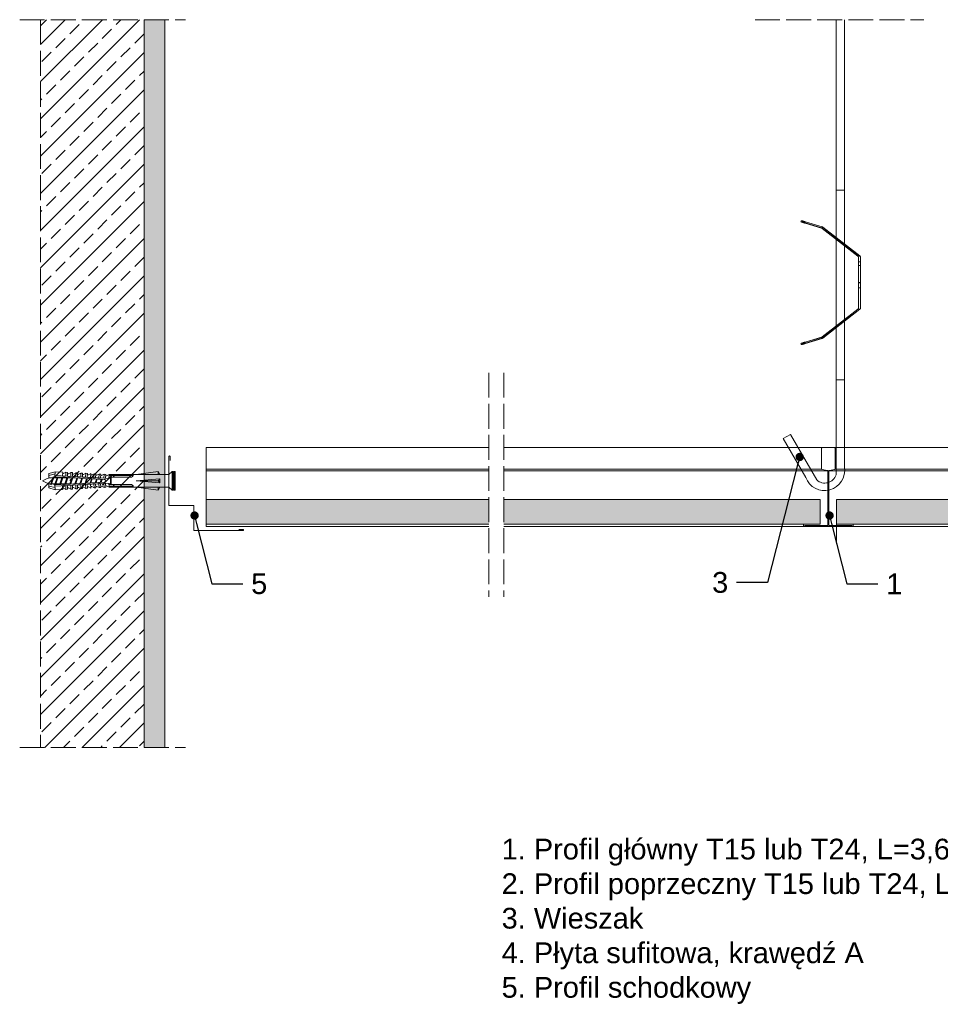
# Model space of a CAD drawing. Header units: millimetres. Extents: x -276 to 514, y -665 to -190.
# Tile 1 of 2: x -276 to 168, y -665 to -190. Entities that reach past the tile are written whole.
import ezdxf
from ezdxf import colors
from ezdxf.entities.mleader import LeaderData, LeaderLine
from ezdxf.math import Vec2, Vec3

# ---------------------------------------------------------------- set-up
doc = ezdxf.new("R2010")
doc.units = ezdxf.units.MM
doc.linetypes.add('ACAD_ISO02W100', pattern=[15, 12, -3])
doc.layers.get('0').update_dxf_attribs({"lineweight": 5})
for name, color, linetype, lineweight in [('_RIGIPS AKCESORIA', 7, 'Continuous', 5), ('_RIGIPS G-K', 7, 'Continuous', 9), ('_RIGIPS PROFIL', 7, 'Continuous', 9), ('_RIGIPS PŁYTA', 7, 'Continuous', 9), ('KRESKOWANIE', 7, 'Continuous', 9), ('PRZERYWANA', 7, 'ACAD_ISO02W100', 9), ('wełna', 7, 'BATTING', 5)]:
    doc.layers.add(name, color=color, linetype=linetype, lineweight=lineweight)
doc.styles.get("Standard").update_dxf_attribs({"font": 'arial.ttf'})
doc.linetypes.add('BATTING', pattern='A,0.00254,-2.54,[134,ltypeshp.shx,S=2.54,R=0,X=-2.54,Y=0],-5.08,[134,ltypeshp.shx,S=2.54,R=180,X=2.54,Y=0],-2.54', length=10.16254)

# ---------------------------------------------------------------- blocks, each defined once
blk = doc.blocks.new('T24')
at = {"layer": '_RIGIPS PROFIL'}
for p, q in [((302.61, -139.67), (302.61, -129.54)), ((302.81, -129.34), (308.91, -129.34)), ((309.11, -129.54), (309.11, -139.67)), ((305.45, -140.31), (302.78, -139.87)), ((305.61, -140.51), (305.61, -166.64)), ((306.11, -140.51), (306.11, -166.64)), ((308.95, -139.87), (306.28, -140.31)), ((293.86, -167.24), (293.86, -166.44)), ((293.96, -166.34), (294.86, -166.34)), ((293.96, -167.34), (317.76, -167.34)), ((294.36, -166.84), (305.41, -166.84)), ((306.31, -166.84), (317.36, -166.84)), ((317.76, -166.34), (316.86, -166.34)), ((317.86, -167.24), (317.86, -166.44))]:
    blk.add_line(p, q, dxfattribs=at)
for centre, radius, start, end in [((302.81, -129.54), 0.2, 90, 180), ((308.91, -129.54), 0.2, 0, 90), ((302.81, -139.67), 0.2, 180, 260.5377), ((305.41, -140.51), 0.2, 0, 80.5377), ((306.31, -140.51), 0.2, 99.4623, 180), ((308.91, -139.67), 0.2, 279.4623, 0), ((293.96, -166.44), 0.1, 90, 180), ((293.96, -167.24), 0.1, 180, 270), ((305.41, -166.64), 0.2, 270, 0), ((306.31, -166.64), 0.2, 180, 270), ((317.76, -166.44), 0.1, 0, 90), ((317.76, -167.24), 0.1, 270, 0)]:
    blk.add_arc(centre, radius, start, end, dxfattribs=at)
blk = doc.blocks.new('Katownik schodkowy')
at = {"layer": '_RIGIPS AKCESORIA'}
for p, q in [((584.98, 133.08), (584.98, 109.53)), ((585.48, 133.08), (585.48, 131.08)), ((585.18, 109.33), (596.78, 109.33)), ((596.98, 109.13), (596.98, 97.53)), ((597.18, 97.33), (620.73, 97.33)), ((620.73, 97.83), (618.73, 97.83))]:
    blk.add_line(p, q, dxfattribs=at)
for centre, radius, start, end in [((585.23, 133.08), 0.25, 0, 180), ((585.18, 109.53), 0.2, 180, 270), ((596.78, 109.13), 0.2, 0, 90), ((597.18, 97.53), 0.2, 180, 270), ((620.73, 97.58), 0.25, 270, 90)]:
    blk.add_arc(centre, radius, start, end, dxfattribs=at)
blk = doc.blocks.new('kolek rozprezny komplet 60')
for p, q in [((390.66, 217.01), (390.76, 218.91)), ((393.75, 218.75), (390.71, 217.96)), ((393.81, 219.85), (390.76, 218.91)), ((393.68, 217.35), (393.81, 219.85)), ((397.41, 219.66), (393.81, 219.85)), ((397.31, 217.76), (397.41, 219.66)), ((399, 219.58), (397.82, 218.98)), ((398.9, 217.68), (399, 219.58)), ((399.8, 219.54), (399, 219.58)), ((399.7, 217.64), (399.8, 219.54)), ((401.4, 219.45), (400.22, 218.85)), ((401.3, 217.56), (401.4, 219.45)), ((402.2, 219.41), (401.4, 219.45)), ((402.1, 217.51), (402.2, 219.41)), ((403.8, 219.33), (402.61, 218.72)), ((403.7, 217.43), (403.8, 219.33)), ((404.6, 219.29), (403.8, 219.33)), ((404.5, 217.39), (404.6, 219.29)), ((406.19, 219.2), (405.01, 218.6)), ((406.09, 217.3), (406.19, 219.2)), ((406.99, 219.16), (406.19, 219.2)), ((406.89, 217.26), (406.99, 219.16)), ((408.59, 219.08), (407.41, 218.47)), ((408.49, 217.18), (408.59, 219.08)), ((409.39, 219.03), (408.59, 219.08)), ((409.29, 217.14), (409.39, 219.03)), ((410.99, 218.95), (409.8, 218.35)), ((410.89, 217.05), (410.99, 218.95)), ((412.59, 218.87), (411.4, 218.26)), ((412.49, 216.97), (412.59, 218.87)), ((413.38, 218.82), (412.59, 218.87)), ((413.28, 216.93), (413.38, 218.82)), ((414.98, 218.74), (413.8, 218.14)), ((414.88, 216.84), (414.98, 218.74)), ((415.78, 218.7), (414.98, 218.74)), ((415.68, 216.8), (415.78, 218.7)), ((417.38, 218.62), (416.2, 218.01)), ((417.28, 216.72), (417.38, 218.62)), ((418.18, 218.57), (417.38, 218.62)), ((418.08, 216.68), (418.18, 218.57)), ((419.78, 218.49), (418.59, 217.89)), ((419.68, 216.59), (419.78, 218.49)), ((443.47, 219.95), (432.8, 218.45)), ((443.47, 218.45), (443.47, 219.95)), ((443.47, 219.95), (444.34, 218.45)), ((450.17, 219.95), (448.67, 218.45)), ((450.17, 219.95), (450.17, 210.95)), ((450.67, 219.95), (450.17, 219.95)), ((450.67, 219.95), (450.67, 210.95)), ((450.67, 219.35), (451.17, 219.95)), ((451.17, 219.95), (451.67, 219.95)), ((451.17, 219.95), (451.17, 210.95)), ((451.67, 219.95), (451.67, 210.95)), ((393.15, 216.88), (390.66, 217.01)), ((393.15, 214.02), (390.66, 213.89)), ((390.66, 213.89), (390.76, 211.99)), ((391.67, 216.95), (392.67, 216.95)), ((392.67, 216.95), (391.67, 213.95)), ((391.67, 213.95), (391.71, 213.45)), ((391.71, 213.45), (392.07, 213.95)), ((392.67, 216.95), (392.07, 213.95)), ((393.07, 216.95), (392.07, 213.95)), ((392.07, 213.95), (393.67, 213.95)), ((392.67, 216.95), (393.04, 217.45)), ((393.07, 216.95), (393.04, 217.45)), ((393.07, 216.95), (394.67, 216.95)), ((394.67, 216.95), (393.67, 213.95)), ((393.67, 213.95), (393.7, 213.55)), ((417.38, 216.11), (393.68, 217.35)), ((417.38, 214.79), (393.68, 213.55)), ((420.47, 216.55), (393.71, 217.95)), ((420.47, 214.35), (393.71, 212.95)), ((393.78, 213.55), (394.07, 213.95)), ((394.67, 216.95), (394.07, 213.95)), ((395.07, 216.95), (394.07, 213.95)), ((394.07, 213.95), (396.07, 213.95)), ((394.67, 216.95), (394.92, 217.29)), ((395.07, 216.95), (395.05, 217.28)), ((395.07, 216.95), (397.07, 216.95)), ((397.07, 216.95), (396.07, 213.95)), ((396.07, 213.95), (396.09, 213.67)), ((396.28, 213.68), (396.47, 213.95)), ((397.07, 216.95), (396.47, 213.95)), ((397.47, 216.95), (396.47, 213.95)), ((396.47, 213.95), (398.47, 213.95)), ((397.07, 216.95), (397.23, 217.17)), ((397.47, 216.95), (397.46, 217.16)), ((397.47, 216.95), (399.47, 216.95)), ((397.67, 217.14), (397.71, 217.74)), ((397.67, 213.76), (397.71, 213.16)), ((398.47, 217.1), (398.5, 217.7)), ((399.47, 216.95), (398.47, 213.95)), ((398.47, 213.95), (398.48, 213.8)), ((398.47, 213.8), (398.5, 213.2)), ((398.77, 213.81), (398.87, 213.95)), ((399.47, 216.95), (398.87, 213.95)), ((399.87, 216.95), (398.87, 213.95)), ((398.87, 213.95), (400.87, 213.95)), ((399.47, 216.95), (399.55, 217.05)), ((399.87, 216.95), (399.87, 217.03)), ((399.87, 216.95), (401.38, 216.95)), ((400.07, 217.02), (400.1, 217.62)), ((400.07, 213.88), (400.1, 213.28)), ((400.87, 216.98), (400.9, 217.58)), ((401.87, 216.92), (400.87, 213.95)), ((400.87, 213.95), (400.88, 213.92)), ((400.87, 213.92), (400.9, 213.32)), ((401.87, 216.92), (401.27, 213.95)), ((402.26, 216.9), (401.27, 213.95)), ((401.27, 213.95), (401.38, 213.95)), ((401.27, 213.94), (401.27, 213.95)), ((402.47, 216.89), (402.5, 217.49)), ((402.47, 214.01), (402.5, 213.41)), ((403.27, 216.85), (403.3, 217.45)), ((403.27, 214.05), (403.3, 213.45)), ((404.22, 216.8), (403.31, 214.05)), ((404.24, 216.8), (403.7, 214.07)), ((404.62, 216.78), (403.72, 214.07)), ((404.86, 216.77), (404.9, 217.37)), ((404.86, 214.13), (404.9, 213.53)), ((405.66, 216.73), (405.69, 217.32)), ((405.66, 214.17), (405.69, 213.58)), ((406.58, 216.68), (405.75, 214.18)), ((406.62, 216.68), (406.12, 214.2)), ((406.98, 216.66), (406.16, 214.2)), ((407.26, 216.64), (407.29, 217.24)), ((407.26, 214.26), (407.29, 213.66)), ((408.06, 216.6), (408.09, 217.2)), ((408.06, 214.3), (408.09, 213.7)), ((408.94, 216.55), (408.19, 214.31)), ((408.49, 213.72), (408.59, 211.82)), ((408.99, 216.55), (408.55, 214.33)), ((409.34, 216.53), (408.6, 214.33)), ((409.29, 213.76), (409.39, 211.87)), ((409.66, 216.52), (409.69, 217.12)), ((409.66, 214.38), (409.69, 213.79)), ((410.46, 216.47), (410.49, 217.07)), ((410.46, 214.43), (410.49, 213.83)), ((411.3, 216.43), (410.64, 214.44)), ((410.89, 213.85), (410.99, 211.95)), ((411.37, 216.43), (410.98, 214.45)), ((411.69, 216.41), (411.04, 214.46)), ((412.05, 216.39), (412.09, 216.99)), ((412.05, 214.51), (412.09, 213.91)), ((412.49, 213.93), (412.59, 212.03)), ((412.85, 216.35), (412.89, 216.95)), ((412.85, 214.55), (412.89, 213.95)), ((413.66, 216.31), (413.08, 214.56)), ((413.28, 213.97), (413.38, 212.08)), ((413.75, 216.3), (413.4, 214.58)), ((414.05, 216.29), (413.49, 214.58)), ((414.45, 216.27), (414.48, 216.86)), ((414.45, 214.64), (414.48, 214.04)), ((414.88, 214.06), (414.98, 212.16)), ((415.25, 216.22), (415.28, 216.82)), ((415.25, 214.68), (415.28, 214.08)), ((416.02, 216.18), (415.52, 214.69)), ((415.68, 214.1), (415.78, 212.2)), ((416.12, 216.18), (415.83, 214.71)), ((416.41, 216.16), (415.93, 214.71)), ((417.28, 214.18), (417.38, 212.29)), ((418.22, 215.58), (418.01, 214.95)), ((418.08, 214.22), (418.18, 212.33)), ((419.68, 214.31), (419.78, 212.41)), ((430.17, 217.15), (419.71, 217.15)), ((430.17, 213.75), (419.71, 213.75)), ((431.37, 217.95), (419.75, 217.95)), ((448.67, 218.45), (419.77, 218.45)), ((420.47, 217.15), (420.47, 213.75)), ((420.67, 217.15), (420.67, 213.75)), ((420.87, 217.15), (420.87, 213.75)), ((444.34, 216.37), (432.8, 215.45)), ((432.8, 215.45), (443.47, 215.45)), ((444.34, 214.53), (432.8, 215.45)), ((444.34, 216.37), (443.47, 215.45)), ((444.34, 214.53), (443.47, 215.45)), ((444.34, 214.53), (444.34, 216.37)), ((448.67, 218.45), (448.67, 212.45)), ((448.67, 216.95), (448.67, 213.95)), ((393.75, 212.15), (390.71, 212.94)), ((393.81, 211.05), (390.76, 211.99)), ((393.68, 213.55), (393.81, 211.05)), ((397.41, 211.24), (393.81, 211.05)), ((397.31, 213.14), (397.41, 211.24)), ((399, 211.32), (397.82, 211.93)), ((398.9, 213.22), (399, 211.32)), ((399.8, 211.36), (399, 211.32)), ((399.7, 213.26), (399.8, 211.36)), ((401.4, 211.45), (400.22, 212.05)), ((401.3, 213.35), (401.4, 211.45)), ((402.2, 211.49), (401.4, 211.45)), ((402.1, 213.39), (402.2, 211.49)), ((403.8, 211.57), (402.61, 212.18)), ((403.7, 213.47), (403.8, 211.57)), ((404.6, 211.62), (403.8, 211.57)), ((404.5, 213.51), (404.6, 211.62)), ((406.19, 211.7), (405.01, 212.3)), ((406.09, 213.6), (406.19, 211.7)), ((406.99, 211.74), (406.19, 211.7)), ((406.89, 213.64), (406.99, 211.74)), ((408.59, 211.82), (407.41, 212.43)), ((409.39, 211.87), (408.59, 211.82)), ((410.99, 211.95), (409.8, 212.55)), ((412.59, 212.03), (411.4, 212.64)), ((413.38, 212.08), (412.59, 212.03)), ((414.98, 212.16), (413.8, 212.76)), ((415.78, 212.2), (414.98, 212.16)), ((417.38, 212.29), (416.2, 212.89)), ((418.18, 212.33), (417.38, 212.29)), ((419.78, 212.41), (418.59, 213.01)), ((431.37, 212.95), (419.75, 212.95)), ((448.67, 212.45), (419.77, 212.45)), ((443.47, 210.95), (432.8, 212.45)), ((443.47, 212.45), (443.47, 210.95)), ((443.47, 210.95), (444.34, 212.45)), ((450.17, 210.95), (448.67, 212.45)), ((450.67, 210.95), (450.17, 210.95)), ((450.67, 211.55), (451.17, 210.95)), ((451.17, 210.95), (451.67, 210.95))]:
    blk.add_line(p, q)
for centre, radius, start, end in [((397.68, 219.24), 0.3, 177, 297), ((400.08, 219.12), 0.3, 177, 297), ((402.48, 218.99), 0.3, 177, 297), ((404.87, 218.87), 0.3, 177, 297), ((407.27, 218.74), 0.3, 177, 297), ((409.67, 218.61), 0.3, 177, 297), ((411.27, 218.53), 0.3, 177, 297), ((393.41, 206.24), 10.85, 99.2038, 121.9083), ((393.41, 224.66), 10.85, 238.0917, 260.7962), ((393.65, 216.85), 0.5, 87, 177), ((393.65, 214.05), 0.5, 183, 273), ((413.66, 218.41), 0.3, 177, 297), ((416.06, 218.28), 0.3, 177, 297), ((417.55, 215.45), 0.682, 255.8604, 104.1386), ((418.46, 218.15), 0.3, 177, 297), ((422.67, 216.95), 1, 90, 168.463), ((422.67, 213.95), 1, 191.537, 270), ((430.17, 218.45), 1.3, 270, 0), ((430.17, 212.45), 1.3, 0, 90), ((397.68, 211.66), 0.3, 63, 183), ((400.08, 211.78), 0.3, 63, 183), ((402.48, 211.91), 0.3, 63, 183), ((404.87, 212.03), 0.3, 63, 183), ((407.27, 212.16), 0.3, 63, 183), ((409.67, 212.29), 0.3, 63, 183), ((411.27, 212.37), 0.3, 63, 183), ((413.66, 212.5), 0.3, 63, 183), ((416.06, 212.62), 0.3, 63, 183), ((418.46, 212.75), 0.3, 63, 183)]:
    blk.add_arc(centre, radius, start, end)
blk = doc.blocks.new('_Dot')
at = {"color": 0, "linetype": 'ByBlock', "lineweight": -2}
blk.add_line((-0.5, 0), (-1, 0), dxfattribs=at)
at = {"color": 0, "linetype": 'ByBlock', "const_width": 0.5}
blk.add_lwpolyline([(-0.25, 0, 1), (0.25, 0, 1)], format="xyb", close=True, dxfattribs=at)

msp = doc.modelspace()

# ---------------------------------------------------------------- hatches: boundary and pattern name
at = {"layer": '_RIGIPS PŁYTA'}
h = msp.add_hatch(dxfattribs=at)
h.set_pattern_fill('AR-SAND', color=254, scale=0.1)
h.paths.add_polyline_path([(-49.67, -421.28), (-185.92, -421.28), (-185.92, -433.28), (-49.67, -433.28)])
h.paths.add_polyline_path([(95.03, -421.28), (-42.45, -421.28), (-42.45, -433.28), (91.97, -433.28)])
h.paths.add_polyline_path([(110.1, -421.28), (95.03, -421.28), (91.97, -433.28), (110.1, -433.28)])
h.paths.add_polyline_path([(209.29, -421.28), (118.05, -421.28), (118.05, -433.28), (212.16, -433.28)])
h.paths.add_polyline_path([(270.05, -421.28), (209.29, -421.28), (212.16, -433.28), (270.05, -433.28)])
h.paths.add_polyline_path([(413.52, -421.28), (277.26, -421.28), (277.26, -433.28), (413.52, -433.28)])
h.paths.add_polyline_path([(309.08, -428.07, -1), (309.56, -430.01, -1)], flags=16)
at = {"layer": 'KRESKOWANIE'}
h = msp.add_hatch(dxfattribs=at)
h.set_pattern_fill('ANSI33', color=256, scale=2, angle=180, style=0)
h.set_pattern_definition([(225, (-2261.128, -1819.828), (8.980256, -8.980256), []), (225, (-2270.108, -1819.828), (8.980256, -8.980256), [6.35, -3.175])])
h.paths.add_polyline_path([(-215.92, -189.88), (-265.92, -189.88), (-265.92, -540.88), (-215.92, -540.88)])
h = msp.add_hatch(dxfattribs=at)
h.set_pattern_fill('AR-SAND', color=256, scale=0.1, style=0)
h.set_pattern_definition([(37.5, (-2261.128, -1819.8283), (-0.160003, 4.8941324), [0, -3.8608, 0, -4.318, 0, -4.1275]), (7.5, (-2261.128, -1819.828), (4.495233, 7.168251), [0, -2.0828, 0, -3.4798, 0, -1.3335]), (327.5, (-2264.252, -1819.8283), (7.909924, 0.014372), [0, -1.27, 0, -4.572, 0, -5.969]), (317.5, (-2264.252, -1819.828), (7.635565, 2.229293), [0, -0.635, 0, -2.9972, 0, -3.429])])
h.paths.add_polyline_path([(-205.92, -189.88), (-215.92, -189.88), (-215.92, -540.88), (-205.92, -540.88)])

# ---------------------------------------------------------------- linework, layer by layer
for p, q in [((-215.92, -189.88), (-215.92, -540.88)), ((-205.92, -189.88), (-205.92, -540.88)), ((117.81, -189.88), (117.8, -363.65)), ((121.81, -189.88), (121.8, -363.65)), ((117.81, -272.09), (117.8, -409.39)), ((121.82, -272.09), (121.8, -405.66)), ((121.8, -363.65), (117.8, -363.65)), ((103.14, -410.66), (92.34, -391.95)), ((108.47, -411.89), (95.8, -389.95))]:
    msp.add_line(p, q)
msp.add_lwpolyline([(121.8, -272.09), (117.8, -272.09)], close=True)
at = {"color": 253, "lineweight": 0}
for points in [[(100.88, -287.37), (101.05, -286.82)], [(102.84, -288), (102.72, -287.96), (102.6, -287.93), (102.48, -287.9), (102.38, -287.86), (102.27, -287.82), (102.16, -287.79), (102.07, -287.77), (101.98, -287.73), (101.89, -287.7), (101.8, -287.68), (101.71, -287.65), (101.63, -287.63), (101.56, -287.6), (101.49, -287.58), (101.41, -287.55), (101.35, -287.54), (101.29, -287.52), (101.23, -287.5), (101.18, -287.48), (101.13, -287.46), (101.09, -287.46), (101.05, -287.44), (101.02, -287.43), (100.99, -287.41), (100.96, -287.41), (100.94, -287.4), (100.92, -287.39), (100.9, -287.39), (100.89, -287.38), (100.88, -287.37), (100.89, -287.37), (100.9, -287.38), (100.92, -287.38), (100.94, -287.39), (100.96, -287.39), (100.99, -287.4), (101.02, -287.41), (101.05, -287.41), (101.09, -287.43), (101.13, -287.44), (101.18, -287.46), (101.23, -287.46), (101.29, -287.48), (101.35, -287.5), (101.41, -287.52), (101.49, -287.54), (101.56, -287.55), (101.63, -287.58), (101.71, -287.6), (101.8, -287.63), (101.89, -287.65), (101.98, -287.68), (102.07, -287.7), (102.16, -287.73), (102.27, -287.76), (102.38, -287.79), (102.48, -287.82), (102.6, -287.86), (102.72, -287.89), (102.84, -287.93), (110.7, -290.29), (110.7, -290.36)], [(103.01, -287.44), (111.09, -289.86), (111.09, -289.79), (103.01, -287.37), (102.89, -287.33), (102.77, -287.3), (102.66, -287.27), (102.55, -287.23), (102.44, -287.2), (102.34, -287.17), (102.24, -287.14), (102.14, -287.12), (102.05, -287.09), (101.96, -287.06), (101.88, -287.04), (101.8, -287.02), (101.72, -287), (101.65, -286.97), (101.58, -286.96), (101.52, -286.94), (101.46, -286.92), (101.4, -286.91), (101.35, -286.89), (101.31, -286.88), (101.26, -286.87), (101.22, -286.86), (101.18, -286.85), (101.15, -286.84), (101.13, -286.83), (101.1, -286.83), (101.08, -286.83), (101.07, -286.82), (101.06, -286.82), (101.05, -286.82), (101.06, -286.83), (101.07, -286.83), (101.08, -286.83), (101.1, -286.84), (101.13, -286.85), (101.15, -286.86), (101.18, -286.87), (101.22, -286.88), (101.26, -286.89), (101.31, -286.91), (101.35, -286.92), (101.4, -286.94), (101.46, -286.96), (101.52, -286.98), (101.58, -287), (101.65, -287.02), (101.72, -287.04), (101.8, -287.06), (101.88, -287.09), (101.96, -287.12), (102.05, -287.14), (102.14, -287.18), (102.24, -287.2), (102.34, -287.23), (102.44, -287.27), (102.55, -287.3), (102.66, -287.33), (102.77, -287.37), (102.89, -287.41), (103.01, -287.44)], [(101.4, -287.51), (101.56, -286.95)], [(101.4, -287.55), (101.56, -286.99)], [(102.84, -287.93), (103.01, -287.37)], [(103.01, -287.44), (102.84, -288), (110.7, -290.36)], [(110.7, -290.29), (110.88, -290.35), (111.03, -290.46)], [(111.03, -290.53), (110.88, -290.44), (110.7, -290.36)], [(110.79, -290.39), (110.79, -290.32)], [(110.88, -290.44), (110.88, -290.35)], [(110.96, -290.48), (110.96, -290.4)], [(128.25, -303.93), (111.03, -290.53), (111.03, -290.46), (128.25, -303.85), (128.25, -303.93)], [(111.03, -290.53), (111.03, -290.46)], [(111.42, -289.96), (111.26, -289.86), (111.09, -289.79)], [(111.09, -289.86), (111.26, -289.94), (111.42, -290.03)], [(111.18, -289.9), (111.18, -289.82)], [(111.26, -289.94), (111.26, -289.86)], [(111.34, -289.99), (111.34, -289.91)], [(111.42, -290.03), (129.27, -303.93), (129.27, -303.85), (111.42, -289.96), (111.42, -290.03)], [(111.42, -290.03), (111.42, -289.96)], [(117.87, -295.82), (118.25, -295.32)], [(119.63, -297.19), (119.7, -297.25), (119.77, -297.31), (119.84, -297.36), (119.92, -297.42), (119.99, -297.48), (120.06, -297.53), (120.13, -297.59), (120.2, -297.64), (120.27, -297.7), (120.34, -297.75), (120.41, -297.8), (120.47, -297.85), (120.54, -297.9), (120.6, -297.95), (120.66, -297.99), (120.72, -298.04), (120.78, -298.08), (120.83, -298.13), (120.88, -298.17), (120.94, -298.21), (120.99, -298.25), (121.03, -298.28), (121.08, -298.32), (121.12, -298.35), (121.16, -298.38), (121.19, -298.41), (121.23, -298.44), (121.26, -298.46), (121.29, -298.48), (121.32, -298.5), (121.34, -298.52), (121.36, -298.53), (121.37, -298.54), (121.39, -298.56), (121.4, -298.57), (121.41, -298.57), (121.41, -298.57), (121.41, -298.57), (121.41, -298.57), (121.4, -298.56), (121.38, -298.54), (121.37, -298.53), (121.35, -298.52), (121.32, -298.5), (121.3, -298.48), (121.28, -298.46), (121.24, -298.44), (121.21, -298.41), (121.18, -298.38), (121.14, -298.35), (121.1, -298.32), (121.05, -298.28), (121.01, -298.25), (120.96, -298.21), (120.91, -298.17), (120.86, -298.13), (120.8, -298.08), (120.74, -298.04), (120.69, -297.99), (120.63, -297.95), (120.56, -297.9), (120.5, -297.85), (120.43, -297.8), (120.37, -297.75), (120.3, -297.7), (120.24, -297.64), (120.16, -297.59), (120.1, -297.53), (120.02, -297.48), (119.95, -297.42), (119.88, -297.36), (119.8, -297.31), (119.73, -297.25), (119.65, -297.19), (119.58, -297.13), (119.51, -297.08), (119.44, -297.03), (119.37, -296.97), (119.29, -296.91), (119.22, -296.86), (119.15, -296.8), (119.08, -296.75), (119.01, -296.69), (118.94, -296.64), (118.88, -296.58), (118.81, -296.54), (118.75, -296.49), (118.69, -296.44), (118.62, -296.39), (118.57, -296.35), (118.51, -296.3), (118.45, -296.26), (118.4, -296.22), (118.34, -296.18), (118.29, -296.14), (118.25, -296.1), (118.2, -296.07), (118.16, -296.04), (118.12, -296.01), (118.09, -295.98), (118.06, -295.95), (118.02, -295.93), (117.99, -295.91), (117.97, -295.89), (117.94, -295.87), (117.93, -295.86), (117.91, -295.84), (117.89, -295.83), (117.89, -295.82), (117.88, -295.82), (117.87, -295.82), (117.88, -295.82), (117.89, -295.83), (117.9, -295.84), (117.92, -295.86), (117.93, -295.87), (117.96, -295.89), (117.98, -295.91), (118.01, -295.93), (118.04, -295.95), (118.07, -295.98), (118.11, -296.01), (118.15, -296.04), (118.19, -296.07), (118.23, -296.1), (118.28, -296.14), (118.33, -296.18), (118.38, -296.22), (118.43, -296.26), (118.48, -296.3), (118.54, -296.35), (118.6, -296.39), (118.66, -296.44), (118.72, -296.49), (118.79, -296.54), (118.85, -296.58), (118.92, -296.64), (118.98, -296.69), (119.05, -296.75), (119.12, -296.8), (119.19, -296.86), (119.26, -296.91), (119.33, -296.97), (119.41, -297.03), (119.48, -297.08), (119.56, -297.13), (119.63, -297.19)], [(120.01, -296.7), (120.09, -296.76), (120.15, -296.81), (120.23, -296.87), (120.3, -296.93), (120.37, -296.99), (120.45, -297.04), (120.51, -297.09), (120.59, -297.15), (120.65, -297.2), (120.73, -297.26), (120.79, -297.31), (120.86, -297.35), (120.92, -297.4), (120.98, -297.45), (121.05, -297.5), (121.1, -297.54), (121.16, -297.59), (121.22, -297.63), (121.27, -297.67), (121.32, -297.71), (121.37, -297.76), (121.41, -297.79), (121.46, -297.82), (121.5, -297.85), (121.55, -297.89), (121.58, -297.91), (121.61, -297.94), (121.64, -297.96), (121.68, -297.99), (121.7, -298), (121.73, -298.03), (121.74, -298.03), (121.76, -298.05), (121.77, -298.06), (121.78, -298.07), (121.79, -298.08), (121.8, -298.08), (121.8, -298.08), (121.8, -298.08), (121.79, -298.07), (121.78, -298.06), (121.77, -298.05), (121.75, -298.03), (121.73, -298.03), (121.71, -298), (121.68, -297.99), (121.66, -297.96), (121.63, -297.94), (121.59, -297.91), (121.56, -297.89), (121.52, -297.85), (121.48, -297.82), (121.44, -297.79), (121.39, -297.76), (121.34, -297.71), (121.29, -297.67), (121.24, -297.63), (121.19, -297.59), (121.13, -297.54), (121.07, -297.5), (121.01, -297.45), (120.95, -297.4), (120.88, -297.35), (120.82, -297.31), (120.75, -297.26), (120.69, -297.2), (120.62, -297.15), (120.55, -297.09), (120.48, -297.04), (120.41, -296.99), (120.33, -296.93), (120.26, -296.87), (120.19, -296.81), (120.11, -296.76), (120.04, -296.7), (119.97, -296.64), (119.9, -296.58), (119.83, -296.53), (119.75, -296.47), (119.68, -296.41), (119.61, -296.36), (119.53, -296.31), (119.47, -296.25), (119.39, -296.2), (119.33, -296.14), (119.26, -296.09), (119.2, -296.04), (119.13, -296), (119.07, -295.95), (119.01, -295.9), (118.95, -295.85), (118.89, -295.81), (118.84, -295.77), (118.79, -295.73), (118.73, -295.68), (118.68, -295.64), (118.64, -295.61), (118.59, -295.58), (118.55, -295.55), (118.51, -295.51), (118.48, -295.49), (118.44, -295.45), (118.41, -295.43), (118.38, -295.41), (118.35, -295.39), (118.33, -295.37), (118.31, -295.36), (118.29, -295.35), (118.28, -295.34), (118.27, -295.33), (118.26, -295.32), (118.25, -295.32), (118.25, -295.32), (118.26, -295.33), (118.27, -295.34), (118.29, -295.35), (118.3, -295.36), (118.32, -295.37), (118.34, -295.39), (118.37, -295.41), (118.39, -295.43), (118.43, -295.45), (118.46, -295.49), (118.49, -295.51), (118.53, -295.55), (118.57, -295.58), (118.61, -295.61), (118.66, -295.64), (118.71, -295.68), (118.76, -295.73), (118.81, -295.77), (118.87, -295.81), (118.93, -295.85), (118.98, -295.9), (119.04, -295.95), (119.11, -296), (119.17, -296.04), (119.24, -296.09), (119.3, -296.14), (119.37, -296.2), (119.43, -296.25), (119.51, -296.31), (119.57, -296.36), (119.65, -296.41), (119.72, -296.47), (119.79, -296.53), (119.87, -296.58), (119.94, -296.64), (120.01, -296.7)], [(119.64, -297.18), (120.02, -296.68)], [(119.64, -297.21), (120.02, -296.71)], [(121.41, -298.57), (121.8, -298.08)], [(128.25, -303.85), (128.42, -304.01), (128.54, -304.21), (128.61, -304.43), (128.64, -304.66)], [(128.64, -304.73), (128.61, -304.5), (128.54, -304.28), (128.42, -304.08), (128.25, -303.93)], [(129.66, -304.66), (129.64, -304.43), (129.56, -304.21), (129.44, -304.01), (129.27, -303.85)], [(129.27, -303.93), (129.44, -304.08), (129.56, -304.28), (129.64, -304.5), (129.66, -304.73)], [(128.42, -304.08), (128.42, -304.01)], [(128.54, -304.28), (128.54, -304.21)], [(128.61, -304.5), (128.61, -304.43)], [(128.64, -328.77), (128.64, -304.73), (128.64, -304.66), (128.64, -328.69), (128.64, -328.77)], [(128.64, -304.73), (128.64, -304.66)], [(128.64, -308.51), (128.64, -308.11), (128.64, -307.72), (128.64, -307.35), (128.64, -307.01), (128.64, -306.71), (128.64, -306.44), (128.64, -306.24), (128.64, -306.08), (128.64, -305.98), (128.64, -305.96), (128.64, -305.98), (128.64, -306.08), (128.64, -306.24), (128.64, -306.44), (128.64, -306.71), (128.64, -307.01), (128.64, -307.35), (128.64, -307.72), (128.64, -308.11), (128.64, -308.51), (129.66, -308.51)], [(128.64, -308.51), (128.64, -308.11), (128.64, -307.72), (128.64, -307.35), (128.64, -307.01), (128.64, -306.71), (128.64, -306.44), (128.64, -306.24), (128.64, -306.08), (128.64, -305.98), (128.64, -305.96), (128.64, -305.98), (128.64, -306.08), (128.64, -306.24), (128.64, -306.44), (128.64, -306.71), (128.64, -307.01), (128.64, -307.35), (128.64, -307.72), (128.64, -308.11), (128.64, -308.51), (129.66, -308.51)], [(129.66, -306.71), (128.64, -306.71), (129.66, -306.71)], [(129.66, -306.71), (128.64, -306.71), (129.66, -306.71)], [(128.64, -310.07), (128.64, -310.42), (128.64, -310.77), (128.64, -311.09), (128.64, -311.38), (128.64, -311.63), (128.64, -311.84), (128.64, -311.99), (128.64, -312.08), (128.64, -312.11), (128.64, -312.08), (128.64, -311.99), (128.64, -311.84), (128.64, -311.63), (128.64, -311.38), (128.64, -311.09), (128.64, -310.77), (128.64, -310.42), (128.64, -310.07), (128.64, -309.71), (128.64, -309.37), (128.64, -309.05), (128.64, -308.75), (128.64, -308.5), (128.64, -308.29), (128.64, -308.15), (128.64, -308.06), (128.64, -308.02), (128.64, -308.06), (128.64, -308.15), (128.64, -308.29), (128.64, -308.5), (128.64, -308.75), (128.64, -309.05), (128.64, -309.37), (128.64, -309.71), (128.64, -310.07)], [(129.44, -304.08), (129.44, -304.01)], [(129.56, -304.28), (129.56, -304.21)], [(129.64, -304.5), (129.64, -304.43)], [(129.66, -304.73), (129.66, -328.77), (129.66, -328.69), (129.66, -304.66), (129.66, -304.73)], [(129.66, -304.73), (129.66, -304.66)], [(128.64, -314.17), (128.64, -314.24), (128.64, -314.37), (128.64, -314.56), (128.64, -314.79), (128.64, -315.08), (128.64, -315.41), (128.64, -315.77), (128.64, -316.15), (128.64, -316.55), (128.64, -316.94), (128.64, -317.33), (128.64, -317.72), (128.64, -318.07), (128.64, -318.39), (128.64, -318.67), (128.64, -318.9), (128.64, -319.08), (128.64, -319.2), (128.64, -319.27), (128.64, -319.26), (128.64, -319.19), (128.64, -319.07), (128.64, -318.89), (128.64, -318.65), (128.64, -318.37), (128.64, -318.05), (128.64, -317.69), (128.64, -317.31), (128.64, -316.92), (128.64, -316.51), (128.64, -316.12), (128.64, -315.74), (128.64, -315.38), (128.64, -315.06), (128.64, -314.78), (128.64, -314.54), (128.64, -314.36), (128.64, -314.23), (128.64, -314.16)], [(128.64, -316.7), (129.66, -316.7)], [(128.64, -316.73), (129.66, -316.73)], [(129.66, -316.95), (129.66, -317.35), (129.66, -317.73), (129.66, -318.11), (129.66, -318.46), (129.66, -318.79), (129.66, -319.07), (129.66, -319.31), (129.66, -319.5), (129.66, -319.64), (129.66, -319.73), (129.66, -319.76), (129.66, -319.73), (129.66, -319.64), (129.66, -319.5), (129.66, -319.31), (129.66, -319.07), (129.66, -318.79), (129.66, -318.46), (129.66, -318.11), (129.66, -317.73), (129.66, -317.35), (129.66, -316.95), (129.66, -316.55), (129.66, -316.15), (129.66, -315.78), (129.66, -315.43), (129.66, -315.11), (129.66, -314.82), (129.66, -314.58), (129.66, -314.39), (129.66, -314.25), (129.66, -314.16), (129.66, -314.13), (129.66, -314.16), (129.66, -314.25), (129.66, -314.39), (129.66, -314.58), (129.66, -314.82), (129.66, -315.11), (129.66, -315.43), (129.66, -315.78), (129.66, -316.15), (129.66, -316.55), (129.66, -316.95)], [(129.66, -314.17), (129.66, -314.16), (129.66, -314.23), (129.66, -314.36), (129.66, -314.54), (129.66, -314.78), (129.66, -315.06), (129.66, -315.38), (129.66, -315.74), (129.66, -316.12), (129.66, -316.51), (129.66, -316.92), (129.66, -317.31), (129.66, -317.69), (129.66, -318.05), (129.66, -318.37), (129.66, -318.65), (129.66, -318.89), (129.66, -319.07), (129.66, -319.19), (129.66, -319.26), (129.66, -319.27), (129.66, -319.2), (129.66, -319.08), (129.66, -318.9), (129.66, -318.67), (129.66, -318.39), (129.66, -318.07), (129.66, -317.72), (129.66, -317.33), (129.66, -316.94), (129.66, -316.55), (129.66, -316.15), (129.66, -315.77), (129.66, -315.41), (129.66, -315.08), (129.66, -314.79), (129.66, -314.56), (129.66, -314.37), (129.66, -314.24), (129.66, -314.17)], [(128.64, -319.27), (129.66, -319.27)], [(128.64, -323.36), (128.64, -323.71), (128.64, -324.06), (128.64, -324.38), (128.64, -324.67), (128.64, -324.92), (128.64, -325.13), (128.64, -325.27), (128.64, -325.37), (128.64, -325.41), (128.64, -325.37), (128.64, -325.27), (128.64, -325.13), (128.64, -324.92), (128.64, -324.67), (128.64, -324.38), (128.64, -324.06), (128.64, -323.71), (128.64, -323.36), (128.64, -323), (128.64, -322.65), (128.64, -322.34), (128.64, -322.04), (128.64, -321.8), (128.64, -321.59), (128.64, -321.43), (128.64, -321.34), (128.64, -321.31), (128.64, -321.34), (128.64, -321.43), (128.64, -321.59), (128.64, -321.8), (128.64, -322.04), (128.64, -322.34), (128.64, -322.65), (128.64, -323), (128.64, -323.36)], [(111.03, -342.97), (128.25, -329.57), (128.25, -329.5), (111.03, -342.9), (111.03, -342.97)], [(129.27, -329.57), (111.42, -343.46), (111.42, -343.39), (129.27, -329.5), (129.27, -329.57)], [(128.25, -329.5), (128.42, -329.34), (128.54, -329.14), (128.61, -328.93), (128.64, -328.69)], [(128.64, -328.77), (128.61, -329), (128.54, -329.21), (128.42, -329.41), (128.25, -329.57)], [(128.42, -329.41), (128.42, -329.34)], [(128.54, -329.21), (128.54, -329.14)], [(128.61, -329), (128.61, -328.93)], [(128.64, -328.77), (128.64, -328.69)], [(129.66, -328.69), (129.64, -328.93), (129.56, -329.14), (129.44, -329.34), (129.27, -329.5)], [(129.27, -329.57), (129.44, -329.41), (129.56, -329.21), (129.64, -329), (129.66, -328.77)], [(129.44, -329.41), (129.44, -329.34)], [(129.56, -329.21), (129.56, -329.14)], [(129.64, -329), (129.64, -328.93)], [(129.66, -328.77), (129.66, -328.69)], [(119.63, -336.24), (119.56, -336.29), (119.48, -336.34), (119.41, -336.4), (119.33, -336.46), (119.26, -336.52), (119.19, -336.57), (119.12, -336.63), (119.05, -336.68), (118.98, -336.74), (118.92, -336.79), (118.85, -336.84), (118.79, -336.89), (118.72, -336.94), (118.66, -336.99), (118.6, -337.04), (118.54, -337.08), (118.48, -337.13), (118.43, -337.17), (118.38, -337.21), (118.33, -337.25), (118.28, -337.29), (118.23, -337.33), (118.19, -337.36), (118.15, -337.39), (118.11, -337.42), (118.07, -337.45), (118.04, -337.47), (118.01, -337.5), (117.98, -337.52), (117.96, -337.54), (117.93, -337.56), (117.92, -337.57), (117.9, -337.59), (117.89, -337.6), (117.88, -337.61), (117.87, -337.61), (117.88, -337.61), (117.89, -337.61), (117.89, -337.6), (117.91, -337.59), (117.93, -337.57), (117.94, -337.56), (117.97, -337.54), (117.99, -337.52), (118.02, -337.5), (118.06, -337.47), (118.09, -337.45), (118.12, -337.42), (118.16, -337.39), (118.2, -337.36), (118.25, -337.33), (118.29, -337.29), (118.34, -337.25), (118.4, -337.21), (118.45, -337.17), (118.51, -337.13), (118.57, -337.08), (118.62, -337.04), (118.69, -336.99), (118.75, -336.94), (118.81, -336.89), (118.88, -336.84), (118.94, -336.79), (119.01, -336.74), (119.08, -336.68), (119.15, -336.63), (119.22, -336.57), (119.29, -336.52), (119.37, -336.46), (119.44, -336.4), (119.51, -336.34), (119.58, -336.29), (119.65, -336.24), (119.73, -336.18), (119.8, -336.12), (119.88, -336.07), (119.95, -336.01), (120.02, -335.95), (120.1, -335.89), (120.16, -335.84), (120.24, -335.79), (120.3, -335.73), (120.37, -335.68), (120.43, -335.62), (120.5, -335.58), (120.56, -335.53), (120.63, -335.48), (120.69, -335.44), (120.74, -335.39), (120.8, -335.35), (120.86, -335.3), (120.91, -335.26), (120.96, -335.22), (121.01, -335.18), (121.05, -335.14), (121.1, -335.11), (121.14, -335.08), (121.18, -335.05), (121.21, -335.02), (121.24, -334.99), (121.28, -334.97), (121.3, -334.94), (121.32, -334.93), (121.35, -334.91), (121.37, -334.9), (121.38, -334.88), (121.4, -334.87), (121.41, -334.86), (121.41, -334.85), (121.41, -334.85), (121.4, -334.86), (121.39, -334.87), (121.37, -334.88), (121.36, -334.9), (121.34, -334.91), (121.32, -334.93), (121.29, -334.94), (121.26, -334.97), (121.23, -334.99), (121.19, -335.02), (121.16, -335.05), (121.12, -335.08), (121.08, -335.11), (121.03, -335.14), (120.99, -335.18), (120.94, -335.22), (120.88, -335.26), (120.83, -335.3), (120.78, -335.35), (120.72, -335.39), (120.66, -335.44), (120.6, -335.48), (120.54, -335.53), (120.47, -335.58), (120.41, -335.62), (120.34, -335.68), (120.27, -335.73), (120.2, -335.79), (120.13, -335.84), (120.06, -335.89), (119.99, -335.95), (119.92, -336.01), (119.84, -336.07), (119.77, -336.12), (119.7, -336.18), (119.63, -336.24)], [(120.01, -336.73), (119.94, -336.79), (119.87, -336.84), (119.79, -336.9), (119.72, -336.96), (119.65, -337.02), (119.57, -337.07), (119.51, -337.12), (119.43, -337.18), (119.37, -337.23), (119.3, -337.29), (119.24, -337.34), (119.17, -337.38), (119.11, -337.43), (119.04, -337.48), (118.98, -337.53), (118.93, -337.58), (118.87, -337.62), (118.81, -337.66), (118.76, -337.7), (118.71, -337.75), (118.66, -337.79), (118.61, -337.82), (118.57, -337.85), (118.53, -337.88), (118.49, -337.92), (118.46, -337.94), (118.43, -337.97), (118.39, -337.99), (118.37, -338.02), (118.34, -338.04), (118.32, -338.06), (118.3, -338.06), (118.29, -338.08), (118.27, -338.09), (118.26, -338.1), (118.25, -338.11), (118.25, -338.11), (118.26, -338.11), (118.27, -338.1), (118.28, -338.09), (118.29, -338.08), (118.31, -338.06), (118.33, -338.06), (118.35, -338.04), (118.38, -338.02), (118.41, -337.99), (118.44, -337.97), (118.48, -337.94), (118.51, -337.92), (118.55, -337.88), (118.59, -337.85), (118.64, -337.82), (118.68, -337.79), (118.73, -337.75), (118.79, -337.7), (118.84, -337.66), (118.89, -337.62), (118.95, -337.58), (119.01, -337.53), (119.07, -337.48), (119.13, -337.43), (119.2, -337.38), (119.26, -337.34), (119.33, -337.29), (119.39, -337.23), (119.47, -337.18), (119.53, -337.12), (119.61, -337.07), (119.68, -337.02), (119.75, -336.96), (119.83, -336.9), (119.9, -336.84), (119.97, -336.79), (120.04, -336.73), (120.11, -336.67), (120.19, -336.62), (120.26, -336.56), (120.33, -336.5), (120.41, -336.44), (120.48, -336.39), (120.55, -336.34), (120.62, -336.28), (120.69, -336.23), (120.75, -336.17), (120.82, -336.12), (120.88, -336.07), (120.95, -336.03), (121.01, -335.98), (121.07, -335.93), (121.13, -335.88), (121.19, -335.84), (121.24, -335.8), (121.29, -335.76), (121.34, -335.71), (121.39, -335.67), (121.44, -335.64), (121.48, -335.61), (121.52, -335.58), (121.56, -335.54), (121.59, -335.52), (121.63, -335.49), (121.66, -335.47), (121.68, -335.44), (121.71, -335.43), (121.73, -335.4), (121.75, -335.4), (121.77, -335.38), (121.78, -335.37), (121.79, -335.36), (121.8, -335.35), (121.8, -335.35), (121.8, -335.35), (121.79, -335.35), (121.78, -335.36), (121.77, -335.37), (121.76, -335.38), (121.74, -335.4), (121.73, -335.4), (121.7, -335.43), (121.68, -335.44), (121.64, -335.47), (121.61, -335.49), (121.58, -335.52), (121.55, -335.54), (121.5, -335.58), (121.46, -335.61), (121.41, -335.64), (121.37, -335.67), (121.32, -335.71), (121.27, -335.76), (121.22, -335.8), (121.16, -335.84), (121.1, -335.88), (121.05, -335.93), (120.98, -335.98), (120.92, -336.03), (120.86, -336.07), (120.79, -336.12), (120.73, -336.17), (120.65, -336.23), (120.59, -336.28), (120.51, -336.34), (120.45, -336.39), (120.37, -336.44), (120.3, -336.5), (120.23, -336.56), (120.15, -336.62), (120.09, -336.67), (120.01, -336.73)], [(119.64, -336.22), (120.02, -336.72)], [(119.64, -336.25), (120.02, -336.75)], [(121.41, -334.85), (121.8, -335.35)], [(117.87, -337.61), (118.25, -338.11)], [(102.84, -345.5), (102.72, -345.53), (102.6, -345.56), (102.48, -345.6), (102.38, -345.63), (102.27, -345.66), (102.16, -345.7), (102.07, -345.72), (101.98, -345.75), (101.89, -345.78), (101.8, -345.8), (101.71, -345.83), (101.63, -345.85), (101.56, -345.87), (101.49, -345.89), (101.41, -345.91), (101.35, -345.92), (101.29, -345.94), (101.23, -345.96), (101.18, -345.97), (101.13, -345.99), (101.09, -346), (101.05, -346.01), (101.02, -346.01), (100.99, -346.02), (100.96, -346.03), (100.94, -346.04), (100.92, -346.04), (100.9, -346.05), (100.89, -346.05), (100.88, -346.05), (100.89, -346.05), (100.89, -346.04), (100.9, -346.04), (100.92, -346.03), (100.94, -346.02), (100.96, -346.01), (100.99, -346.01), (101.02, -346), (101.05, -345.98), (101.09, -345.97), (101.13, -345.96), (101.18, -345.94), (101.23, -345.92), (101.29, -345.91), (101.35, -345.89), (101.41, -345.87), (101.49, -345.84), (101.56, -345.83), (101.63, -345.8), (101.71, -345.78), (101.8, -345.74), (101.89, -345.72), (101.98, -345.7), (102.07, -345.66), (102.16, -345.63), (102.27, -345.6), (102.38, -345.56), (102.48, -345.53), (102.6, -345.5), (102.72, -345.46), (102.84, -345.43)], [(100.88, -346.05), (101.05, -346.61)], [(103.01, -345.98), (102.89, -346.02), (102.77, -346.06), (102.66, -346.1), (102.55, -346.13), (102.44, -346.16), (102.34, -346.19), (102.24, -346.22), (102.14, -346.25), (102.05, -346.28), (101.96, -346.31), (101.88, -346.33), (101.8, -346.36), (101.72, -346.38), (101.65, -346.41), (101.58, -346.43), (101.52, -346.45), (101.46, -346.47), (101.4, -346.49), (101.35, -346.51), (101.31, -346.52), (101.26, -346.53), (101.22, -346.55), (101.18, -346.56), (101.15, -346.57), (101.13, -346.58), (101.1, -346.59), (101.08, -346.6), (101.07, -346.6), (101.06, -346.6), (101.05, -346.6), (101.05, -346.61), (101.06, -346.61), (101.07, -346.6), (101.08, -346.6), (101.1, -346.6), (101.13, -346.6), (101.15, -346.59), (101.18, -346.58), (101.22, -346.57), (101.26, -346.56), (101.31, -346.55), (101.35, -346.53), (101.4, -346.52), (101.46, -346.51), (101.52, -346.49), (101.58, -346.47), (101.65, -346.45), (101.72, -346.43), (101.8, -346.41), (101.88, -346.38), (101.96, -346.36), (102.05, -346.33), (102.14, -346.31), (102.24, -346.28), (102.34, -346.25), (102.44, -346.23), (102.55, -346.19), (102.66, -346.16), (102.77, -346.13), (102.89, -346.1), (103.01, -346.06)], [(101.4, -345.88), (101.56, -346.43)], [(101.4, -345.92), (101.56, -346.47)], [(103.01, -346.06), (102.84, -345.5), (110.7, -343.14), (110.7, -343.07), (102.84, -345.43)], [(102.84, -345.43), (103.01, -345.98)], [(103.01, -345.98), (111.09, -343.56), (111.09, -343.63), (111.26, -343.57), (111.42, -343.46)], [(103.01, -346.06), (111.09, -343.63)], [(110.7, -343.07), (110.88, -342.99), (111.03, -342.9)], [(111.03, -342.97), (110.88, -343.07), (110.7, -343.14)], [(110.79, -343.11), (110.79, -343.03)], [(110.88, -343.07), (110.88, -342.99)], [(110.96, -343.02), (110.96, -342.94)], [(111.03, -342.97), (111.03, -342.9)], [(111.42, -343.39), (111.26, -343.48), (111.09, -343.56)], [(111.18, -343.6), (111.18, -343.53)], [(111.26, -343.57), (111.26, -343.48)], [(111.34, -343.52), (111.34, -343.44)], [(111.42, -343.46), (111.42, -343.39)]]:
    msp.add_lwpolyline(points, dxfattribs=at)
for centre, radius, start, end in [((112.25, -407.31), 9.7, 200.1981, 9.7997), ((112.34, -407.68), 5.72, 227.4354, 342.5624)]:
    msp.add_arc(centre, radius, start, end)
at = {"layer": '_RIGIPS PROFIL'}
for p, q in [((-185.92, -396.28), (-49.67, -396.28)), ((-42.45, -396.28), (270.05, -396.28)), ((-185.92, -406.61), (-49.67, -406.61)), ((-185.92, -407.45), (-49.67, -407.45)), ((-42.45, -406.61), (110.83, -406.61)), ((-42.45, -407.45), (113.83, -407.45)), ((114.33, -407.45), (270.05, -407.45)), ((117.33, -406.61), (270.05, -406.61)), ((-185.92, -434.28), (-49.67, -434.28)), ((-42.45, -434.28), (270.05, -434.28))]:
    msp.add_line(p, q, dxfattribs=at)
at = {"layer": '_RIGIPS PŁYTA'}
for p, q in [((-185.92, -396.28), (-185.92, -434.28)), ((-49.67, -421.28), (-185.92, -421.28)), ((110.1, -421.28), (-42.45, -421.28)), ((110.1, -421.28), (110.1, -433.28)), ((118.05, -421.28), (270.05, -421.28)), ((118.05, -421.28), (118.05, -433.28)), ((-49.67, -433.28), (-185.92, -433.28)), ((110.1, -433.28), (-42.45, -433.28)), ((118.05, -433.28), (270.05, -433.28))]:
    msp.add_line(p, q, dxfattribs=at)
at = {"layer": 'PRZERYWANA'}
for p, q in [((-275.92, -189.88), (-195.92, -189.88)), ((-265.92, -189.88), (-265.92, -540.88)), ((78.73, -189.88), (160.17, -189.88)), ((-49.67, -360.17), (-49.67, -468.2)), ((-42.45, -360.17), (-42.45, -468.2)), ((118.05, -433.28), (118.05, -442.71)), ((-275.92, -540.88), (-195.92, -540.88))]:
    msp.add_line(p, q, dxfattribs=at)
at = {"layer": 'wełna'}
msp.add_line((92.34, -391.95), (95.8, -389.95), dxfattribs=at)

# ---------------------------------------------------------------- block references
msp.add_blockref('kolek rozprezny komplet 60', (-652.6, -627.75))
at = {"layer": '_RIGIPS AKCESORIA'}
msp.add_blockref('Katownik schodkowy', (-788.91, -533.6), dxfattribs=at)
at = {"layer": '_RIGIPS PROFIL'}
msp.add_blockref('T24', (-191.79, -266.94), dxfattribs=at)

# ---------------------------------------------------------------- texts
at = {"layer": '_RIGIPS G-K', "insert": (-43.49, -584.93), "char_height": 10, "attachment_point": 1}
msp.add_mtext_dynamic_manual_height_columns('1. Profil główny T15 lub T24, L=3,60m.\\P2. Profil poprzeczny T15 lub T24, L=1,20m lub L=0,60m\\P3. Wieszak\\P4. Płyta sufitowa, krawędź A\\P5. Profil schodkowy', width=440.7622, gutter_width=12.5, heights=[0], dxfattribs=at)

# ---------------------------------------------------------------- leaders
at = {"layer": '_RIGIPS G-K'}
ml = msp.add_multileader_mtext('Standard', dxfattribs=at)
ml.set_content('3', color=256)
ml.set_leader_properties()
ml.set_arrow_properties(name='DOT')
ml.build(insert=Vec2(0, 0))
ml.multileader.update_dxf_attribs({"dogleg_length": 15})
ctx = ml.context
ctx.base_point, ctx.char_height, ctx.landing_gap_size, ctx.plane_origin = Vec3(55.25, -461.39), 10, 4, Vec3(119.8, -330.78)
ctx.text_align_type = 2
notes = []
notes.append((ctx, [(0, (1, 1, 0), (84.8, -461.39), (-1, 0), 15, [(0, [(100.26, -400.79)], 0, [])])]))
ctx.mtext.insert, ctx.mtext.alignment, ctx.mtext.flow_direction = Vec3(65.8, -456.3), 3, 5
ml = msp.add_multileader_mtext('Standard', dxfattribs=at)
ml.set_content('5', color=256)
ml.set_leader_properties()
ml.set_arrow_properties(name='DOT')
ml.build(insert=Vec2(0, 0))
ml.multileader.update_dxf_attribs({"dogleg_length": 15})
ctx = ml.context
ctx.base_point, ctx.char_height, ctx.landing_gap_size, ctx.plane_origin = Vec3(-168.3, -461.98), 10, 4, Vec3(-218.3, -331.37)
notes.append((ctx, [(0, (1, 1, 0), (-183.3, -461.98), (1, 0), 15, [(0, [(-191.58, -429.04)], 0, [])])]))
ctx.mtext.insert, ctx.mtext.flow_direction = Vec3(-164.3, -456.89), 5
ml = msp.add_multileader_mtext('Standard', dxfattribs=at)
ml.set_content('1', color=256)
ml.set_leader_properties()
ml.set_arrow_properties(name='DOT')
ml.build(insert=Vec2(0, 0))
ml.multileader.update_dxf_attribs({"dogleg_length": 15})
ctx = ml.context
ctx.base_point, ctx.char_height, ctx.landing_gap_size, ctx.plane_origin = Vec3(137.95, -461.98), 10, 4, Vec3(87.95, -331.37)
notes.append((ctx, [(0, (1, 1, 0), (122.95, -461.98), (1, 0), 15, [(0, [(114.67, -429.04)], 0, [])])]))
ctx.mtext.insert, ctx.mtext.flow_direction = Vec3(141.95, -456.98), 5
for ctx, leaders in notes:
    for number, flags, end, landing, length, lines in leaders:
        leader = LeaderData()
        leader.index, (leader.has_last_leader_line, leader.has_dogleg_vector, leader.attachment_direction) = number, flags
        leader.last_leader_point, leader.dogleg_vector, leader.dogleg_length = Vec3(end), Vec3(landing), length
        for number, points, colour, breaks in lines:
            line = LeaderLine()
            line.index, line.vertices, line.color, line.breaks = number, Vec3.list(points), colors.encode_raw_color(colour), breaks
            leader.lines.append(line)
        ctx.leaders.append(leader)

doc.saveas('drawing.dxf')
